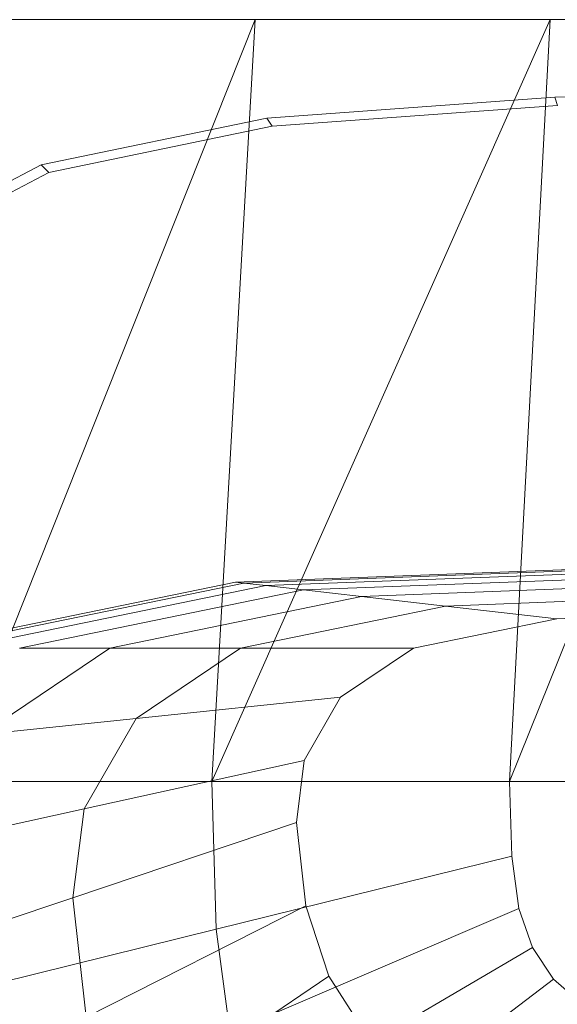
# Model space of a CAD drawing. Header units: metres. Extents: x 397.7 to 427.5, y 12.6 to 28.4.
# Tile 102 of 124: x 409.608 to 409.6805, y 27.8342 to 27.967. Entities that reach past the tile are written whole.
import ezdxf

# ---------------------------------------------------------------- set-up
doc = ezdxf.new("R2010")
doc.units = ezdxf.units.M
doc.layers.add('02_MOBILIARIO', color=7, linetype='Continuous', lineweight=18)
doc.layers.add('A-DETL-____-MBND', color=7, linetype='Continuous', lineweight=18)

# ---------------------------------------------------------------- blocks, each defined once
blk = doc.blocks.new('Family - Rentamans P5-151718-08_CLI_AIRE_P5')
at = {"layer": 'A-DETL-____-MBND', "color": 253, "true_color": 0xaaaaaa}
for p, q in [((0.36146, 0.265), (0.00406, 0.265)), ((0.10722, 0.265), (0.06579, 0.265)), ((0.10722, 0.265), (0.06628, 0.16227)), ((0.14702, 0.265), (0.10137, 0.16227)), ((0.10137, 0.16227), (0.10722, 0.265)), ((0.14702, 0.265), (0.10722, 0.265)), ((0.18276, 0.265), (0.14157, 0.16227)), ((0.14157, 0.16227), (0.14702, 0.265)), ((0.18276, 0.265), (0.14702, 0.265)), ((0.14766, 0.25454), (0.18276, 0.25535)), ((0.10879, 0.25173), (0.14766, 0.25454)), ((0.14801, 0.25341), (0.14766, 0.25454)), ((0.10952, 0.25063), (0.14801, 0.25341)), ((0.07835, 0.24542), (0.10879, 0.25173)), ((0.10952, 0.25063), (0.10879, 0.25173)), ((0.07939, 0.24438), (0.10952, 0.25063)), ((0.05592, 0.23364), (0.07835, 0.24542)), ((0.05718, 0.23272), (0.07939, 0.24438)), ((0.07939, 0.24438), (0.07835, 0.24542)), ((0.10456, 0.18916), (0.18276, 0.19213)), ((0.10571, 0.18902), (0.18276, 0.19196)), ((0.10869, 0.18869), (0.1695, 0.191)), ((0.11374, 0.18811), (0.18276, 0.19074)), ((0.06117, 0.18027), (0.10456, 0.18916)), ((0.06296, 0.18027), (0.1057, 0.18902)), ((0.0676, 0.18027), (0.10869, 0.18869)), ((0.10571, 0.18902), (0.10456, 0.18916)), ((0.10869, 0.18869), (0.1057, 0.18902)), ((0.11374, 0.18811), (0.10869, 0.18869)), ((0.12158, 0.18722), (0.18276, 0.18955)), ((0.07545, 0.18027), (0.11374, 0.18811)), ((0.08764, 0.18027), (0.12158, 0.18722)), ((0.12158, 0.18722), (0.11374, 0.18811)), ((0.13292, 0.18593), (0.12158, 0.18722)), ((0.13292, 0.18593), (0.18276, 0.18783)), ((0.10527, 0.18027), (0.13292, 0.18593)), ((0.14793, 0.18422), (0.13292, 0.18593)), ((0.14793, 0.18422), (0.18276, 0.18555)), ((0.12861, 0.18027), (0.14793, 0.18422)), ((0.07036, 0.16862), (0.08764, 0.18027)), ((0.08764, 0.18027), (0.07545, 0.18027)), ((0.10527, 0.18027), (0.08764, 0.18027)), ((0.09119, 0.17077), (0.10527, 0.18027)), ((0.12861, 0.18027), (0.10527, 0.18027)), ((0.11877, 0.17363), (0.12861, 0.18027)), ((0.11877, 0.17363), (0.09119, 0.17077)), ((0.11385, 0.16511), (0.11877, 0.17363)), ((0.09119, 0.17077), (0.07036, 0.16862)), ((0.08414, 0.15858), (0.09119, 0.17077)), ((0.11385, 0.16511), (0.08414, 0.15858)), ((0.11279, 0.15674), (0.11385, 0.16511)), ((0.10137, 0.16227), (0.06628, 0.16227)), ((0.14157, 0.16227), (0.10137, 0.16227)), ((0.10196, 0.14236), (0.10137, 0.16227)), ((0.18276, 0.16227), (0.14157, 0.16227)), ((0.14157, 0.16227), (0.14187, 0.15219)), ((0.08414, 0.15858), (0.0617, 0.15365)), ((0.08263, 0.1466), (0.08414, 0.15858)), ((0.11279, 0.15674), (0.08263, 0.1466)), ((0.11406, 0.1455), (0.11279, 0.15674)), ((0.14187, 0.15219), (0.10196, 0.14236)), ((0.14281, 0.14517), (0.14187, 0.15219)), ((0.08263, 0.1466), (0.05985, 0.13894)), ((0.08444, 0.13051), (0.08263, 0.1466)), ((0.11406, 0.1455), (0.08444, 0.13051)), ((0.14281, 0.14517), (0.10383, 0.12847)), ((0.11719, 0.13603), (0.11406, 0.1455)), ((0.14464, 0.13991), (0.14281, 0.14517)), ((0.10196, 0.14236), (0.06713, 0.13377)), ((0.10383, 0.12847), (0.10196, 0.14236)), ((0.10743, 0.11808), (0.14464, 0.13991)), ((0.14751, 0.13563), (0.14464, 0.13991)), ((0.11719, 0.13603), (0.08893, 0.11696)), ((0.1131, 0.10963), (0.14751, 0.13563)), ((0.12213, 0.12833), (0.11719, 0.13603)), ((0.15143, 0.13218), (0.14751, 0.13563))]:
    blk.add_line(p, q, dxfattribs=at)
blk = doc.blocks.new('LONDR55-XX_ZZ-ARQ-CAA-M3D-Londres55_ifc-1-08_CLI_AIRE_P5')
at = {"layer": '02_MOBILIARIO', "color": 253, "lineweight": 18, "true_color": 0xaaaaaa}
blk.add_blockref('Family - Rentamans P5-151718-08_CLI_AIRE_P5', (409.53251, 27.70199), dxfattribs=at)

msp = doc.modelspace()

# ---------------------------------------------------------------- block references
at = {"lineweight": 5}
msp.add_blockref('LONDR55-XX_ZZ-ARQ-CAA-M3D-Londres55_ifc-1-08_CLI_AIRE_P5', (0, 0), dxfattribs=at)

doc.saveas('drawing.dxf')
